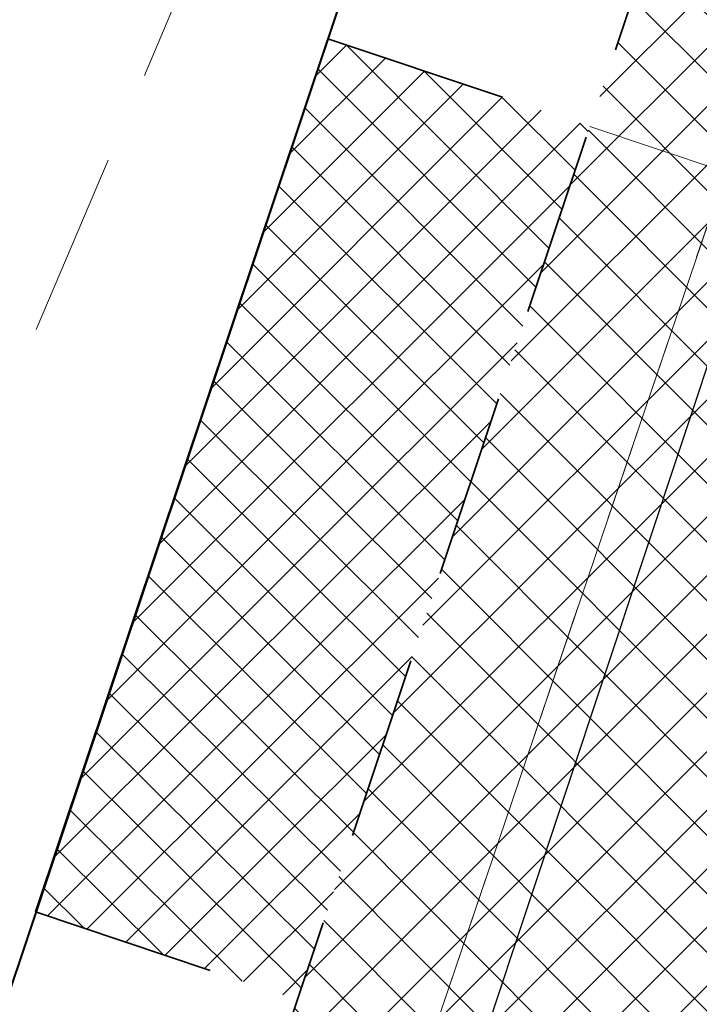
# Model space of a CAD drawing. Header units: metres. Extents: x 6599594 to 6600699, y 5687867 to 5691114.
# Tile 213 of 256: x 6599962.79 to 6599966.48, y 5688919.58 to 5688924.93. Entities that reach past the tile are written whole.
import ezdxf

# ---------------------------------------------------------------- set-up
doc = ezdxf.new("R2010")
doc.units = ezdxf.units.M
doc.header["$MEASUREMENT"] = 0
for name, pattern in [('1', [0]), ('3_EGBZ', [1.5, 1, -0.5]), ('BTO', [0]), ('BUG', [1.5, 1, -0.5]), ('GUK', [2, 1.5, -0.5]), ('GUZ', [1, 0.5, -0.5]), ('L_0_04', [1.5, 1, -0.5])]:
    doc.linetypes.add(name, pattern=pattern)
for name, color, linetype, lineweight in [('_dren', 30, '3_EGBZ', 40), ('_kolor chodnik', 50, '1', 5), ('_kolor jezdnia', 4, '1', 0), ('_kolor pobocze', 211, '1', 5), ('_kolor zjazdy kostka', 7, '1', 5), ('_kolor zjazdy tłuczeń', 30, '1', 5), ('_kolor ścieżka @ 1', 10, '1', 0), ('_kraweznik', 7, 'CONTINUOUS', 35), ('_linie', 7, 'BUG', 5), ('_obrzeze', 10, 'BUG', 35), ('_podział mój', 201, 'BTO', 40), ('Dzialki', 130, '1', 30), ('Kontury', 252, 'GUK', 9), ('OT_Komunikacja', 7, 'CONTINUOUS', 0), ('OT_ZagospodarowanieTerenu', 7, 'CONTINUOUS', 0), ('Uzytki', 252, 'GUZ', 9)]:
    doc.layers.add(name, color=color, linetype=linetype, lineweight=lineweight)
pattern_1 = [(45, (0, 0), (-0.1414213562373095, 0.1414213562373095), []), (135, (0, 0), (-0.1414213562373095, -0.1414213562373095), [])]

# ---------------------------------------------------------------- blocks, each defined once
blk = doc.blocks.new('hhh')
at = {"layer": '_podział mój'}
blk.add_line((6600012.715234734, 5689068.962127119), (6599853.466151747, 5688593.232024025), dxfattribs=at)

msp = doc.modelspace()

# ---------------------------------------------------------------- hatches: boundary and pattern name
at = {"layer": '_kolor chodnik'}
h = msp.add_hatch(dxfattribs=at)
h.set_pattern_fill('ANSI37', color=256, scale=1.6)
h.set_pattern_definition(pattern_1)
h.paths.add_polyline_path([(6599849.938171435, 5688542.085872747), (6599852.232147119, 5688548.938742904), (6599853.573135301, 5688548.489851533), (6599853.827082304, 5688549.248475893), (6599851.793849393, 5688549.929093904), (6599849.895278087, 5688548.982823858), (6599847.823506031, 5688542.793750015)])
edge = h.paths.add_edge_path()
edge.add_line((6600018.106075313, 5689087.454911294), (6600022.42781917, 5689091.229234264))
edge.add_line((6600022.42781917, 5689091.229234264), (6600020.233254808, 5689093.742094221))
edge.add_line((6600020.233254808, 5689093.742094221), (6600017.159471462, 5689091.057656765))
edge.add_arc((6600023.275194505, 5689085.385140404), 8.34143334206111, 137.1531558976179, 148.8016577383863)
edge.add_line((6600016.140105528, 5689089.706021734), (6600018.106075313, 5689087.454911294))
h.paths.add_polyline_path([(6600038.501784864, 5689187.59229436), (6600037.906968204, 5689187.700586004), (6600037.638296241, 5689186.224843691), (6600038.240083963, 5689186.115282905)])
h.paths.add_polyline_path([(6600069.098302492, 5689360.276020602), (6600068.321239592, 5689360.413462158), (6600068.064048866, 5689358.936495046), (6600068.836639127, 5689358.799546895)])
h.paths.add_polyline_path([(6600082.393785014, 5689362.950258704), (6600082.941124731, 5689366.103121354), (6600081.481377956, 5689366.361351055), (6600080.923159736, 5689363.210828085)])
h.paths.add_polyline_path([(6600074.022236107, 5689388.065861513), (6600072.983907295, 5689388.249860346), (6600072.723374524, 5689386.772538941), (6600073.760538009, 5689386.588865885)])
h.paths.add_polyline_path([(6600105.602402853, 5689486.45426531), (6600106.738797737, 5689489.760539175), (6600105.28818975, 5689490.281952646), (6600104.132785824, 5689486.965912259)])
h.paths.add_polyline_path([(6600132.519778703, 5689678.737346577), (6600131.636986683, 5689678.922259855), (6600131.330470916, 5689677.453953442), (6600132.212256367, 5689677.269208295)])
h.paths.add_polyline_path([(6600156.649397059, 5689798.7449027), (6600156.48800471, 5689797.95886096), (6600157.450195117, 5689797.757316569), (6600157.615023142, 5689798.542205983)])
h.paths.add_polyline_path([(6600189.055358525, 5689948.643107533), (6600187.902868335, 5689948.884512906), (6600187.600024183, 5689947.417400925), (6600188.748131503, 5689947.176379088)])
edge = h.paths.add_edge_path()
edge.add_line((6600204.459383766, 5690032.969035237), (6600204.153258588, 5690031.227801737))
edge.add_arc((6600202.328347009, 5690027.299936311), 4.331100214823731, 41.853001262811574, 65.08011546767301, ccw=False)
edge.add_arc((6600032.903931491, 5690051.979071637), 174.020003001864, 352.8070218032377, 353.495463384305)
edge.add_arc((6600202.372679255, 5690027.343587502), 5.999999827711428, 55.12102442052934, 69.64815978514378)
edge = h.paths.add_edge_path()
edge.add_line((6600205.046027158, 5690040.265402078), (6600204.972740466, 5690038.483452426))
edge.add_arc((6600203.986269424, 5690044.401803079), 5.999999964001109, 279.4630688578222, 294.9140560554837)
edge.add_line((6600206.513819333, 5690038.960158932), (6600206.607027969, 5690041.030672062))
edge.add_arc((6600203.986269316, 5690044.401803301), 4.270000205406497, 284.3702444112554, 307.86193139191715, ccw=False)
edge = h.paths.add_edge_path()
edge.add_arc((6600203.547470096, 5690044.558759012), 6.446878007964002, 324.43500910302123, 356.20133685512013, ccw=False)
edge.add_arc((6600203.986269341, 5690044.401803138), 6.000000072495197, 323.2169970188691, 357.4193489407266)
h.paths.add_polyline_path([(6600208.910055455, 5690121.713696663), (6600208.146285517, 5690121.748120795), (6600207.125602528, 5690121.794124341), (6600209.971605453, 5690121.665851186)])
edge = h.paths.add_edge_path()
edge.add_line((6600238.769818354, 5690481.648294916), (6600240.338176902, 5690490.87374652))
edge.add_line((6600240.338176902, 5690490.87374652), (6600241.251295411, 5690510.829461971))
edge.add_line((6600241.251295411, 5690510.829461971), (6600239.524022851, 5690510.928942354))
edge.add_line((6600239.524022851, 5690510.928942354), (6600238.633343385, 5690491.167757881))
edge.add_line((6600238.633343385, 5690491.167757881), (6600234.579716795, 5690467.661262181))
edge.add_line((6600234.579716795, 5690467.661262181), (6600234.449796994, 5690464.966873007))
edge.add_arc((6600242.443669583, 5690464.607462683), 8.001948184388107, 177.4256737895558, 268.2543056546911)
edge.add_line((6600242.199903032, 5690456.609228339), (6600242.216657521, 5690457.359274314))
edge.add_line((6600242.216657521, 5690457.359274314), (6600242.305257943, 5690458.836738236))
edge.add_arc((6600242.444504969, 5690464.607952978), 5.772894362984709, 177.0298084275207, 268.6178439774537, ccw=False)
edge.add_line((6600236.679365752, 5690464.907083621), (6600236.951876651, 5690470.95443634))
edge.add_line((6600236.951876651, 5690470.95443634), (6600238.15078669, 5690478.210832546))
edge.add_line((6600238.15078669, 5690478.210832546), (6600238.769818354, 5690481.648294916))
h.paths.add_polyline_path([(6600238.769818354, 5690481.648294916), (6600238.15078669, 5690478.210832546), (6600239.670056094, 5690477.930590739), (6600240.266710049, 5690481.376366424)])
edge = h.paths.add_edge_path()
edge.add_line((6600223.366500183, 5690460.339976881), (6600223.278629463, 5690457.997544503))
edge.add_arc((6600220.967166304, 5690465.656339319), 7.999999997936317, 286.7940807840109, 300.2738222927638)
edge.add_line((6600225.000231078, 5690458.747331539), (6600225.240084, 5690461.623695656))
edge.add_arc((6600221.105749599, 5690465.648640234), 5.76999998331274, 293.06724424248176, 315.7681070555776, ccw=False)
edge = h.paths.add_edge_path()
edge.add_arc((6600220.025145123, 5690444.676291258), 5.770000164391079, 37.996647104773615, 59.94382588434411, ccw=False)
edge.add_line((6600224.572175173, 5690448.22839199), (6600224.817793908, 5690451.081798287))
edge.add_arc((6600220.025145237, 5690444.676291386), 7.999999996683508, 53.19588653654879, 68.15166733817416)
edge.add_line((6600223.00235276, 5690452.101669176), (6600222.91504296, 5690449.670427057))
edge = h.paths.add_edge_path()
edge.add_arc((6600221.105749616, 5690465.648640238), 7.999999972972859, 328.0222308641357, 357.0132597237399)
edge.add_line((6600229.094882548, 5690465.23180147), (6600229.218816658, 5690467.593604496))
edge.add_line((6600229.218816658, 5690467.593604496), (6600228.218919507, 5690467.645774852))
edge.add_line((6600228.218919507, 5690467.645774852), (6600227.891778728, 5690461.411918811))
h.paths.add_polyline_path([(6600200.980142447, 5690012.236744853), (6600202.317278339, 5690011.956662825), (6600202.522293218, 5690012.935421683), (6600201.182321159, 5690013.216097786)])
h.paths.add_polyline_path([(6600196.457878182, 5689983.98337835), (6600195.202332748, 5689984.246370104), (6600194.899091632, 5689982.777335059), (6600196.150355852, 5689982.515240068)])
edge = h.paths.add_edge_path()
edge.add_line((6600112.305909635, 5689517.991018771), (6600112.691041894, 5689519.807934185))
edge.add_line((6600112.691041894, 5689519.807934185), (6600113.245521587, 5689522.423769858))
edge.add_line((6600113.245521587, 5689522.423769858), (6600111.553124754, 5689522.782507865))
edge.add_line((6600111.553124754, 5689522.782507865), (6600107.405864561, 5689503.21722655))
edge.add_line((6600107.405864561, 5689503.21722655), (6600099.494506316, 5689480.361667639))
edge.add_line((6600099.494506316, 5689480.361667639), (6600099.182814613, 5689478.891218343))
edge.add_arc((6600107.008997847, 5689477.232359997), 8.000059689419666, 168.0325629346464, 257.7529108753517)
edge.add_line((6600105.311960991, 5689469.414366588), (6600105.784990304, 5689471.593619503))
edge.add_arc((6600107.008927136, 5689477.232314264), 5.769999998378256, 168.0321375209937, 257.7533362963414, ccw=False)
edge.add_line((6600101.364343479, 5689478.42879883), (6600101.647245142, 5689479.76342708))
edge.add_line((6600101.647245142, 5689479.76342708), (6600104.132785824, 5689486.965912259))
edge.add_line((6600104.132785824, 5689486.965912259), (6600105.28818975, 5689490.281952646))
edge.add_line((6600105.28818975, 5689490.281952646), (6600108.240043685, 5689498.809726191))
edge.add_line((6600108.240043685, 5689498.809726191), (6600112.305909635, 5689517.991018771))
h.paths.add_polyline_path([(6600136.009573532, 5689645.499114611), (6600138.333647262, 5689645.012304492), (6600138.661671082, 5689646.578318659), (6600134.869459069, 5689647.372651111)])
at = {"layer": '_kolor jezdnia'}
h = msp.add_hatch(dxfattribs=at)
h.set_pattern_fill('ANSI37', color=4, scale=3.5)
h.set_pattern_definition([(45, (0, 0), (-0.3093592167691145, 0.3093592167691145), []), (135, (0, 0), (-0.3093592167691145, -0.3093592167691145), [])])
edge = h.paths.add_edge_path()
edge.add_line((6599833.066047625, 5688539.933393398), (6599850.649511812, 5688527.983462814))
edge.add_arc((6599857.337592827, 5688536.653968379), 10.95025544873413, 169.5012687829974, 232.3548431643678, ccw=False)
edge.add_arc((6599858.085851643, 5688536.618142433), 11.69295282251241, 162.2507788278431, 169.9967502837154, ccw=False)
edge.add_line((6599846.949484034, 5688540.182754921), (6599847.823506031, 5688542.793750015))
edge.add_line((6599847.823506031, 5688542.793750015), (6599849.895278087, 5688548.982823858))
edge.add_line((6599849.895278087, 5688548.982823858), (6599852.434748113, 5688556.56906746))
edge.add_line((6599852.434748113, 5688556.56906746), (6599928.48625871, 5688783.760284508))
edge.add_line((6599928.48625871, 5688783.760284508), (6599931.025728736, 5688791.34652811))
edge.add_line((6599931.025728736, 5688791.34652811), (6599996.657773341, 5688987.411326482))
edge.add_line((6599996.657773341, 5688987.411326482), (6599999.197243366, 5688994.997570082))
edge.add_line((6599999.197243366, 5688994.997570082), (6600021.930100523, 5689062.908193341))
edge.add_line((6600021.930100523, 5689062.908193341), (6600017.620224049, 5689067.371531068))
edge.add_line((6600017.620224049, 5689067.371531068), (6600016.714558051, 5689064.654078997))
edge.add_line((6600016.714558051, 5689064.654078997), (6600012.423620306, 5689051.835617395))
edge.add_line((6600012.423620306, 5689051.835617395), (6600009.884150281, 5689044.249373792))
edge.add_line((6600009.884150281, 5689044.249373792), (6599977.53516164, 5688947.612159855))
edge.add_line((6599977.53516164, 5688947.612159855), (6599974.995691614, 5688940.025916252))
edge.add_line((6599974.995691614, 5688940.025916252), (6599942.096912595, 5688841.746295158))
edge.add_line((6599942.096912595, 5688841.746295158), (6599939.557442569, 5688834.160051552))
edge.add_line((6599939.557442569, 5688834.160051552), (6599882.679288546, 5688664.246042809))
edge.add_line((6599882.679288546, 5688664.246042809), (6599880.139818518, 5688656.659799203))
edge.add_line((6599880.139818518, 5688656.659799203), (6599852.46454386, 5688573.984527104))
edge.add_line((6599852.46454386, 5688573.984527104), (6599842.470137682, 5688544.127903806))
edge.add_arc((6599835.706422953, 5688546.652910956), 7.219660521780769, 248.5480913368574, 339.52856074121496, ccw=False)
h.paths.add_polyline_path([(6600044.653202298, 5689172.271628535), (6600046.276244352, 5689181.431901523), (6600047.759199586, 5689189.801539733), (6600051.0603021, 5689208.432603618), (6600052.368792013, 5689215.817578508), (6600054.808584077, 5689229.587499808), (6600056.11707399, 5689236.972474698), (6600057.346666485, 5689243.912161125), (6600058.655146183, 5689251.297078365), (6600058.831439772, 5689252.292060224), (6600060.098987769, 5689259.445963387), (6600060.139929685, 5689259.677035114), (6600061.407468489, 5689266.830886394), (6600072.329030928, 5689328.470998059), (6600073.637511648, 5689335.855921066), (6600077.337304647, 5689356.73715072), (6600078.820259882, 5689365.106788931), (6600081.142794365, 5689378.214921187), (6600082.538516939, 5689386.092227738), (6600095.187867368, 5689457.483787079), (6600091.082877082, 5689465.8405575), (6600089.043088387, 5689454.328211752), (6600087.870641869, 5689447.711051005), (6600087.560133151, 5689445.958573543), (6600086.562151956, 5689440.326076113), (6600082.433200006, 5689417.022719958), (6600080.95024477, 5689408.65308175), (6600077.202698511, 5689387.502337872), (6600075.719743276, 5689379.132699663), (6600073.469199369, 5689366.430874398), (6600071.986244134, 5689358.061236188), (6600069.98686466, 5689346.776955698), (6600068.591142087, 5689338.899649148), (6600065.559290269, 5689321.78820693), (6600064.163567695, 5689313.910900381), (6600059.719426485, 5689288.828650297), (6600058.323703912, 5689280.951343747), (6600057.563846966, 5689276.662793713), (6600056.168124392, 5689268.785487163), (6600054.804920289, 5689261.091711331), (6600053.409197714, 5689253.21440478), (6600053.264817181, 5689252.399536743), (6600051.869094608, 5689244.522230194), (6600051.183555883, 5689240.653124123), (6600049.787833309, 5689232.775817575), (6600046.593849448, 5689214.749319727), (6600045.198126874, 5689206.872013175), (6600044.41754409, 5689202.466488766), (6600042.934588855, 5689194.096850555), (6600036.429952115, 5689157.38538759), (6600034.946996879, 5689149.01574938), (6600030.579776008, 5689124.367629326), (6600027.529365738, 5689107.151445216), (6600024.895072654, 5689094.014582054), (6600030.583685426, 5689094.264316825), (6600032.945013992, 5689106.191885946), (6600043.170247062, 5689163.901990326)])
edge = h.paths.add_edge_path()
edge.add_line((6600111.106812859, 5689535.144351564), (6600111.256844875, 5689535.85214863))
edge.add_line((6600111.256844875, 5689535.85214863), (6600112.915748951, 5689543.678261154))
edge.add_line((6600112.915748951, 5689543.678261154), (6600117.304772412, 5689564.384094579))
edge.add_line((6600117.304772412, 5689564.384094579), (6600119.067357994, 5689572.699339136))
edge.add_line((6600119.067357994, 5689572.699339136), (6600120.087667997, 5689577.512794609))
edge.add_line((6600120.087667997, 5689577.512794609), (6600121.642890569, 5689584.849775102))
edge.add_line((6600121.642890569, 5689584.849775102), (6600128.436769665, 5689616.900852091))
edge.add_line((6600128.436769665, 5689616.900852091), (6600129.991992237, 5689624.237832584))
edge.add_line((6600129.991992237, 5689624.237832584), (6600132.660554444, 5689636.827148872))
edge.add_line((6600132.660554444, 5689636.827148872), (6600133.208838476, 5689639.444704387))
edge.add_line((6600133.208838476, 5689639.444704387), (6600134.848957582, 5689647.274775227))
edge.add_line((6600134.848957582, 5689647.274775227), (6600138.97649476, 5689666.979995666))
edge.add_line((6600138.97649476, 5689666.979995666), (6600140.51410642, 5689674.320687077))
edge.add_line((6600140.51410642, 5689674.320687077), (6600145.209128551, 5689696.735129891))
edge.add_line((6600145.209128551, 5689696.735129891), (6600146.746740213, 5689704.075821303))
edge.add_line((6600146.746740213, 5689704.075821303), (6600151.462308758, 5689726.588354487))
edge.add_line((6600151.462308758, 5689726.588354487), (6600152.999920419, 5689733.929045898))
edge.add_line((6600152.999920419, 5689733.929045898), (6600155.244070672, 5689744.642813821))
edge.add_line((6600155.244070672, 5689744.642813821), (6600156.781682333, 5689751.983505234))
edge.add_line((6600156.781682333, 5689751.983505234), (6600161.635515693, 5689775.156126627))
edge.add_line((6600161.635515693, 5689775.156126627), (6600163.378142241, 5689783.475576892))
edge.add_line((6600163.378142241, 5689783.475576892), (6600163.850769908, 5689785.731942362))
edge.add_line((6600163.850769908, 5689785.731942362), (6600167.028500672, 5689800.902704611))
edge.add_line((6600167.028500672, 5689800.902704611), (6600179.49088801, 5689860.399222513))
edge.add_line((6600179.49088801, 5689860.399222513), (6600181.233514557, 5689868.718672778))
edge.add_line((6600181.233514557, 5689868.718672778), (6600181.84713393, 5689871.648144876))
edge.add_line((6600181.84713393, 5689871.648144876), (6600183.384745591, 5689878.988836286))
edge.add_line((6600183.384745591, 5689878.988836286), (6600184.935818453, 5689886.393792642))
edge.add_line((6600184.935818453, 5689886.393792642), (6600186.575937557, 5689894.223863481))
edge.add_line((6600186.575937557, 5689894.223863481), (6600194.05133812, 5689929.912074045))
edge.add_line((6600194.05133812, 5689929.912074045), (6600195.691457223, 5689937.742144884))
edge.add_line((6600195.691457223, 5689937.742144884), (6600202.915799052, 5689972.231779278))
edge.add_line((6600202.915799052, 5689972.231779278), (6600204.555918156, 5689980.061850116))
edge.add_line((6600204.555918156, 5689980.061850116), (6600206.062781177, 5689987.255744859))
edge.add_line((6600206.062781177, 5689987.255744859), (6600207.702900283, 5689995.085815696))
edge.add_line((6600207.702900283, 5689995.085815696), (6600210.232559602, 5690007.162628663))
edge.add_line((6600210.232559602, 5690007.162628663), (6600211.694938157, 5690014.144150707))
edge.add_arc((6600028.177652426, 5690052.584442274), 187.5000004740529, 348.1696294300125, 357.4195276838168)
edge.add_line((6600215.487522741, 5690044.142720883), (6600208.310270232, 5690026.480446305))
edge.add_arc((6600032.903933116, 5690051.97907145), 177.2500013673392, 348.1696294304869, 351.7289130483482, ccw=False)
edge.add_line((6600206.38894146, 5690015.640182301), (6600205.966941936, 5690013.625519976))
edge.add_line((6600205.966941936, 5690013.625519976), (6600204.326822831, 5690005.795449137))
edge.add_line((6600204.326822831, 5690005.795449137), (6600197.076961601, 5689971.183982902))
edge.add_line((6600197.076961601, 5689971.183982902), (6600195.334335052, 5689962.864532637))
edge.add_line((6600195.334335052, 5689962.864532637), (6600193.44722506, 5689953.855305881))
edge.add_line((6600193.44722506, 5689953.855305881), (6600191.909227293, 5689946.512771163))
edge.add_line((6600191.909227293, 5689946.512771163), (6600185.496844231, 5689915.899498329))
edge.add_line((6600185.496844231, 5689915.899498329), (6600183.856521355, 5689908.068454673))
edge.add_line((6600183.856521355, 5689908.068454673), (6600182.066605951, 5689899.523243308))
edge.add_line((6600182.066605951, 5689899.523243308), (6600180.32407057, 5689891.204228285))
edge.add_line((6600180.32407057, 5689891.204228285), (6600174.320344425, 5689862.541919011))
edge.add_line((6600174.320344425, 5689862.541919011), (6600172.577809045, 5689854.222903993))
edge.add_line((6600172.577809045, 5689854.222903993), (6600163.663810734, 5689811.666703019))
edge.add_line((6600163.663810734, 5689811.666703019), (6600162.023782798, 5689803.837067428))
edge.add_line((6600162.023782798, 5689803.837067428), (6600160.924220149, 5689798.587659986))
edge.add_line((6600160.924220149, 5689798.587659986), (6600159.279208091, 5689790.734229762))
edge.add_line((6600159.279208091, 5689790.734229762), (6600157.107250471, 5689780.365115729))
edge.add_line((6600157.107250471, 5689780.365115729), (6600155.462238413, 5689772.511685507))
edge.add_line((6600155.462238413, 5689772.511685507), (6600153.380318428, 5689762.572418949))
edge.add_line((6600153.380318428, 5689762.572418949), (6600151.735124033, 5689754.718118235))
edge.add_line((6600151.735124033, 5689754.718118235), (6600148.586504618, 5689739.686336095))
edge.add_line((6600148.586504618, 5689739.686336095), (6600146.885007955, 5689731.563243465))
edge.add_line((6600146.885007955, 5689731.563243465), (6600141.75088822, 5689707.052510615))
edge.add_line((6600141.75088822, 5689707.052510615), (6600140.110896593, 5689699.223048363))
edge.add_line((6600140.110896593, 5689699.223048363), (6600133.483561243, 5689667.583574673))
edge.add_line((6600133.483561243, 5689667.583574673), (6600131.860394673, 5689659.834436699))
edge.add_line((6600131.860394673, 5689659.834436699), (6600131.740984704, 5689659.26436315))
edge.add_line((6600131.740984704, 5689659.26436315), (6600130.117814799, 5689651.515209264))
edge.add_line((6600130.117814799, 5689651.515209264), (6600127.27873359, 5689637.961189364))
edge.add_line((6600127.27873359, 5689637.961189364), (6600126.924568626, 5689636.290366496))
edge.add_line((6600126.924568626, 5689636.290366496), (6600125.166244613, 5689627.995226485))
edge.add_line((6600125.166244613, 5689627.995226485), (6600118.009503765, 5689594.232298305))
edge.add_line((6600118.009503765, 5689594.232298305), (6600116.25117975, 5689585.937158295))
edge.add_line((6600116.25117975, 5689585.937158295), (6600113.665314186, 5689573.737975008))
edge.add_line((6600113.665314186, 5689573.737975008), (6600111.898534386, 5689565.402943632))
edge.add_line((6600111.898534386, 5689565.402943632), (6600104.889982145, 5689532.339115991))
edge.add_line((6600104.889982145, 5689532.339115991), (6600103.22663594, 5689524.492047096))
edge.add_line((6600103.22663594, 5689524.492047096), (6600096.623876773, 5689493.342605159))
edge.add_line((6600096.623876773, 5689493.342605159), (6600094.968986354, 5689485.535427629))
edge.add_line((6600094.968986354, 5689485.535427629), (6600094.300101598, 5689482.379870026))
edge.add_line((6600094.300101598, 5689482.379870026), (6600099.182814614, 5689478.891218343))
edge.add_line((6600099.182814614, 5689478.891218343), (6600099.494506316, 5689480.361667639))
edge.add_line((6600099.494506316, 5689480.361667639), (6600111.106812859, 5689535.144351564))
edge = h.paths.add_edge_path()
edge.add_arc((6600239.213891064, 5690851.400367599), 10.00000000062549, -2.8342403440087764, 76.13703556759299, ccw=False)
edge.add_line((6600249.201658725, 5690850.905901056), (6600249.082723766, 5690848.503524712))
edge.add_line((6600249.082723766, 5690848.503524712), (6600247.016487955, 5690806.767468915))
edge.add_line((6600247.016487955, 5690806.767468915), (6600246.092398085, 5690789.152178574))
edge.add_line((6600246.092398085, 5690789.152178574), (6600233.768116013, 5690572.015170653))
edge.add_line((6600233.768116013, 5690572.015170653), (6600228.959056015, 5690465.296202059))
edge.add_line((6600228.959056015, 5690465.296202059), (6600234.588724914, 5690465.017134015))
edge.add_line((6600234.588724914, 5690465.017134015), (6600239.262540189, 5690571.767576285))
edge.add_line((6600239.262540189, 5690571.767576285), (6600252.50503885, 5690806.400146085))
edge.add_line((6600252.50503885, 5690806.400146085), (6600254.569211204, 5690848.094521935))
edge.add_arc((6600262.559425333, 5690847.6989487), 7.999999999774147, 76.13703557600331, 177.1657596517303, ccw=False)
edge.add_line((6600264.476229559, 5690855.465921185), (6600241.609896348, 5690861.109083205))
edge = h.paths.add_edge_path()
edge.add_line((6600250.031475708, 5690451.625307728), (6600250.231741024, 5690455.772579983))
edge.add_line((6600250.231741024, 5690455.772579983), (6600246.257763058, 5690456.417303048))
edge.add_line((6600246.257763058, 5690456.417303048), (6600242.171761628, 5690456.61060902))
edge.add_arc((6600242.563100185, 5690464.586983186), 7.985968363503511, 176.9123644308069, 267.1911945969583, ccw=False)
edge.add_line((6600234.588724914, 5690465.017134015), (6600228.959056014, 5690465.296202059))
edge.add_arc((6600220.965133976, 5690465.657286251), 8.002072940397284, 267.8289300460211, 357.413716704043, ccw=False)
edge.add_line((6600220.661989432, 5690457.660957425), (6600212.406915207, 5690458.119572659))
edge.add_line((6600212.406915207, 5690458.119572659), (6600208.431872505, 5690457.817501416))
edge.add_line((6600208.431872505, 5690457.817501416), (6600208.233912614, 5690454.548331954))
edge.add_line((6600208.233912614, 5690454.548331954), (6600212.129565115, 5690453.127270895))
edge.add_line((6600212.129565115, 5690453.127270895), (6600218.640548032, 5690452.76554962))
edge.add_line((6600218.640548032, 5690452.76554962), (6600216.486747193, 5690452.885205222))
edge.add_line((6600216.486747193, 5690452.885205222), (6600220.468905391, 5690452.663974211))
edge.add_arc((6600220.025145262, 5690444.676291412), 7.99999997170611, -0.3386579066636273, 86.8201700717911, ccw=False)
edge.add_line((6600228.025005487, 5690444.629006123), (6600227.803602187, 5690439.649256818))
edge.add_line((6600227.803602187, 5690439.649256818), (6600226.885525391, 5690435.936828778))
edge.add_line((6600226.885525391, 5690435.936828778), (6600225.534849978, 5690405.967249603))
edge.add_line((6600225.534849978, 5690405.967249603), (6600226.115199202, 5690402.187514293))
edge.add_line((6600226.115199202, 5690402.187514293), (6600213.445139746, 5690121.008786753))
edge.add_line((6600213.445139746, 5690121.008786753), (6600213.352800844, 5690118.960058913))
edge.add_line((6600213.352800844, 5690118.960058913), (6600209.980184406, 5690044.131649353))
edge.add_arc((6600203.98626942, 5690044.401803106), 5.999999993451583, 257.4162346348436, 357.41934921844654, ccw=False)
edge.add_line((6600202.679069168, 5690038.545931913), (6600201.589735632, 5690033.666039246))
edge.add_line((6600201.589735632, 5690033.666039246), (6600203.67987942, 5690033.199458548))
edge.add_arc((6600202.372679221, 5690027.343587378), 5.999999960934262, -8.27108729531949, 77.41623506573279, ccw=False)
edge.add_line((6600208.310270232, 5690026.480446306), (6600215.487522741, 5690044.142720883))
edge.add_line((6600215.487522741, 5690044.142720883), (6600216.199687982, 5690059.9446614))
edge.add_line((6600216.199687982, 5690059.9446614), (6600216.537356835, 5690067.437056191))
edge.add_line((6600216.537356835, 5690067.437056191), (6600223.893528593, 5690230.66011469))
edge.add_line((6600223.893528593, 5690230.66011469), (6600224.231197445, 5690238.152509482))
edge.add_line((6600224.231197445, 5690238.152509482), (6600233.507835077, 5690443.987992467))
edge.add_arc((6600241.499722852, 5690443.627812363), 7.999999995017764, 87.29208981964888, 177.4195277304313, ccw=False)
edge.add_line((6600241.877677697, 5690451.618879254), (6600246.021541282, 5690451.422886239))
edge.add_line((6600246.021541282, 5690451.422886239), (6600246.427694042, 5690451.44338883))
edge.add_line((6600246.427694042, 5690451.44338883), (6600246.79397003, 5690451.461878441))
edge.add_line((6600246.79397003, 5690451.461878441), (6600250.031475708, 5690451.625307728))
edge = h.paths.add_edge_path()
edge.add_line((6600007.33756506, 5689086.20374581), (6600006.980466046, 5689080.740822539))
edge.add_line((6600006.980466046, 5689080.740822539), (6600007.229745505, 5689080.720859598))
edge.add_line((6600007.229745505, 5689080.720859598), (6600008.093335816, 5689080.601653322))
edge.add_line((6600008.093335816, 5689080.601653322), (6600008.702681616, 5689080.53831051))
edge.add_arc((6600008.140193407, 5689070.554142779), 9.999999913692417, -18.557800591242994, 86.77547804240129, ccw=False)
edge.add_line((6600017.620224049, 5689067.371531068), (6600021.930100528, 5689062.908193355))
edge.add_arc((6599734.83819726, 5689159.011261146), 302.7499967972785, 341.4922000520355, 343.8640860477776)
edge.add_arc((6600034.895369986, 5689072.315877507), 9.581213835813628, 98.63328270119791, 164.5273290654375, ccw=False)
edge.add_line((6600033.457137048, 5689081.788529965), (6600033.832640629, 5689081.798737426))
edge.add_line((6600033.832640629, 5689081.798737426), (6600034.422462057, 5689082.05700874))
edge.add_line((6600034.422462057, 5689082.05700874), (6600036.833623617, 5689082.139040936))
edge.add_line((6600036.833623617, 5689082.139040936), (6600036.730225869, 5689087.148851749))
edge.add_line((6600036.730225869, 5689087.148851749), (6600036.579860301, 5689087.134303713))
edge.add_arc((6600036.479565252, 5689093.136286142), 6.002820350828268, 169.1687651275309, 270.9573417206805, ccw=False)
edge.add_line((6600030.583685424, 5689094.264316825), (6600024.895072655, 5689094.014582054))
edge.add_arc((6600015.200558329, 5689096.162123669), 9.929528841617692, 271.0943432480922, 347.5094668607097, ccw=False)
edge.add_arc((6600014.909438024, 5689089.646776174), 3.446070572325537, 264.4236009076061, 278.0194998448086, ccw=False)
edge.add_line((6600014.574573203, 5689086.217014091), (6600014.299554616, 5689086.232508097))
edge.add_line((6600014.299554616, 5689086.232508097), (6600010.474232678, 5689086.448019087))
edge.add_line((6600010.474232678, 5689086.448019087), (6600007.33756506, 5689086.20374581))
edge = h.paths.add_edge_path()
edge.add_line((6600105.490725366, 5689463.953528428), (6600106.927559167, 5689464.047234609))
edge.add_line((6600106.927559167, 5689464.047234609), (6600107.835, 5689468.66))
edge.add_line((6600107.835, 5689468.66), (6600105.311960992, 5689469.414366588))
edge.add_arc((6600107.008997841, 5689477.232359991), 8.000059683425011, 168.0325628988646, 257.75291091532, ccw=False)
edge.add_line((6600099.182814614, 5689478.891218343), (6600094.300101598, 5689482.379870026))
edge.add_arc((6600586.245114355, 5689378.104238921), 502.8750369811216, 168.032376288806, 169.9522165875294)
edge.add_line((6600091.082877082, 5689465.8405575), (6600095.187867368, 5689457.483787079))
edge.add_arc((6600103.065173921, 5689456.088064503), 8.000000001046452, 77.7533362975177, 169.9524553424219, ccw=False)
edge.add_line((6600104.762140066, 5689463.906012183), (6600105.490725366, 5689463.953528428))
at = {"layer": '_kolor pobocze'}
h = msp.add_hatch(dxfattribs=at)
h.set_pattern_fill('ANSI37', color=256, scale=1.6)
h.set_pattern_definition(pattern_1)
edge = h.paths.add_edge_path()
edge.add_line((6600035.926965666, 5689101.569442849), (6600036.046865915, 5689102.311543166))
edge.add_arc((6600058.171848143, 5689233.778275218), 133.3154772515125, 259.4578941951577, 260.4470163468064, ccw=False)
edge.add_line((6600033.780707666, 5689102.713067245), (6600032.142559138, 5689101.847662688))
edge.add_arc((6599734.838175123, 5689159.011266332), 302.7500195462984, 347.6801154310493, 349.11639019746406, ccw=False)
edge.add_arc((6600036.478170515, 5689093.133441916), 6.000000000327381, 167.68011541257, 271.5571101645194)
edge.add_line((6600036.64121064, 5689087.1356575), (6600036.730491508, 5689087.137804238))
edge.add_line((6600036.730491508, 5689087.137804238), (6600036.712463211, 5689087.887583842))
edge.add_line((6600036.712463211, 5689087.887583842), (6600036.559840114, 5689087.884077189))
edge.add_arc((6600036.482532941, 5689093.14290691), 5.259397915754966, 170.6455005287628, 270.8422131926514, ccw=False)
edge.add_arc((6600545.796425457, 5688991.216220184), 524.6691769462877, 167.9170060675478, 168.7028219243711, ccw=False)
edge.add_line((6600032.751078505, 5689101.044345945), (6600034.011432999, 5689101.917298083))
edge.add_line((6600034.011432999, 5689101.917298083), (6600035.926965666, 5689101.569442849))
edge = h.paths.add_edge_path()
edge.add_line((6600002.828843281, 5688994.032881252), (6600003.066918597, 5688994.74409159))
edge.add_line((6600003.066918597, 5688994.74409159), (6600001.227880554, 5688995.359703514))
edge.add_line((6600001.227880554, 5688995.359703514), (6600000.55876659, 5688996.702196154))
edge.add_line((6600000.55876659, 5688996.702196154), (6600022.641310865, 5689062.67011804))
edge.add_arc((6599734.838193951, 5689159.011262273), 303.5000002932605, 341.4922000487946, 343.8640860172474)
edge.add_arc((6600035.267451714, 5689072.092773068), 9.250000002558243, 91.55711016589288, 163.8640860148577, ccw=False)
edge.add_line((6600035.016098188, 5689081.339357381), (6600036.868703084, 5689081.389717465))
edge.add_line((6600036.868703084, 5689081.389717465), (6600036.850674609, 5689082.139504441))
edge.add_line((6600036.850674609, 5689082.139504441), (6600034.99571817, 5689082.089080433))
edge.add_arc((6600035.267451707, 5689072.092773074), 9.999999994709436, 91.55711014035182, 163.8640860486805)
edge.add_arc((6599734.838192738, 5689159.011262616), 302.7500015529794, 341.4922000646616, 343.8640860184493, ccw=False)
edge.add_line((6600021.930100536, 5689062.908193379), (6599999.748942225, 5688996.645678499))
edge.add_line((6599999.748942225, 5688996.645678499), (6600000.695212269, 5688994.747107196))
edge.add_line((6600000.695212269, 5688994.747107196), (6600002.828843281, 5688994.032881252))
h.paths.add_polyline_path([(6599971.7492186, 5688907.297112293), (6599971.084233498, 5688908.631320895), (6599997.822068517, 5688988.526766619), (6599999.164561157, 5688989.195880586), (6600001.003599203, 5688988.580268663), (6600001.241674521, 5688989.291479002), (6599999.108043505, 5688990.005704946), (6599997.209472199, 5688989.059434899), (6599970.270280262, 5688908.583087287), (6599971.216550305, 5688906.684515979), (6599973.350181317, 5688905.970290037), (6599973.588256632, 5688906.681500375)])
h.paths.add_polyline_path([(6599932.504667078, 5688790.060553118), (6599931.835553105, 5688791.403045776), (6599968.343406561, 5688900.4641754), (6599969.685899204, 5688901.133289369), (6599971.524937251, 5688900.517677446), (6599971.763012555, 5688901.228887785), (6599969.629381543, 5688901.94311373), (6599967.730810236, 5688900.996843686), (6599931.025728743, 5688791.34652811), (6599931.971998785, 5688789.447956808), (6599934.105629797, 5688788.73373086), (6599934.343705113, 5688789.4449412)])
at = {"layer": '_kolor zjazdy kostka'}
h = msp.add_hatch(dxfattribs=at)
h.set_pattern_fill('ANSI37', color=256, scale=1.6)
h.set_pattern_definition(pattern_1)
h.paths.add_polyline_path([(6600244.137440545, 5690813.934732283), (6600242.369522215, 5690814.022127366), (6600242.097568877, 5690808.528921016), (6600243.865482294, 5690808.441426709)])
h.paths.add_polyline_path([(6600247.012128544, 5690806.679412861), (6600247.442736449, 5690815.377295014), (6600247.393289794, 5690814.378518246), (6600247.113277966, 5690808.722537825)])
h.paths.add_polyline_path([(6600242.297085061, 5690788.088808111), (6600240.958726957, 5690788.155683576), (6600240.648818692, 5690782.664569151), (6600241.987258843, 5690782.599147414)])
h.paths.add_polyline_path([(6600245.558275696, 5690780.919298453), (6600246.037231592, 5690789.405686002), (6600244.985820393, 5690788.453468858), (6600244.612601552, 5690781.981345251)])
h.paths.add_polyline_path([(6600241.348405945, 5690723.711515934), (6600242.272017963, 5690722.691689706), (6600242.749709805, 5690731.155680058), (6600241.698138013, 5690730.203317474), (6600241.472690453, 5690726.27550499)])
h.paths.add_polyline_path([(6600225.772794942, 5690394.589141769), (6600224.731429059, 5690393.637598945), (6600224.461246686, 5690387.644646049), (6600225.412923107, 5690386.603142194)])
h.paths.add_polyline_path([(6600223.012390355, 5690333.280720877), (6600223.372595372, 5690341.272607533), (6600222.32835346, 5690340.318436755), (6600222.058239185, 5690334.324941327)])
h.paths.add_polyline_path([(6600215.496388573, 5690166.390602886), (6600215.856593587, 5690174.382489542), (6600214.812834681, 5690173.428760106), (6600214.542018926, 5690167.435062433)])
h.paths.add_polyline_path([(6600212.446537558, 5690121.053392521), (6600213.399499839, 5690120.010473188), (6600213.788744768, 5690128.503024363), (6600212.745135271, 5690127.54943145)])
h.paths.add_polyline_path([(6600209.977420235, 5690121.665589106), (6600210.225142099, 5690127.162117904), (6600207.346107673, 5690127.291879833), (6600207.119593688, 5690121.794395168)])
h.paths.add_polyline_path([(6600207.950178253, 5690070.725854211), (6600204.880846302, 5690070.828947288), (6600204.643784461, 5690065.333808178), (6600207.702521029, 5690065.204598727)])
h.paths.add_polyline_path([(6600200.981479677, 5690012.236464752), (6600199.969248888, 5690007.339980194), (6600201.282587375, 5690007.064882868), (6600202.31726072, 5690011.956666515)])
h.paths.add_polyline_path([(6600193.613960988, 5689970.406358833), (6600192.398010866, 5689970.660657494), (6600191.286205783, 5689965.274578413), (6600192.486379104, 5689965.023185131)])
h.paths.add_polyline_path([(6600189.061271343, 5689948.671423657), (6600189.98413328, 5689953.050774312), (6600188.818902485, 5689953.32186217), (6600187.908781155, 5689948.91282903)])
h.paths.add_polyline_path([(6600180.976201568, 5689915.317449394), (6600179.952861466, 5689910.421322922), (6600181.008474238, 5689910.200199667), (6600182.033843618, 5689915.09540201)])
h.paths.add_polyline_path([(6600176.508279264, 5689893.538690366), (6600177.476023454, 5689893.335973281), (6600178.603605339, 5689898.719146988), (6600177.636002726, 5689898.922290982)])
h.paths.add_polyline_path([(6600179.28182965, 5689859.401159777), (6600180.522246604, 5689860.211927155), (6600181.057490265, 5689860.561775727), (6600183.598022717, 5689860.029600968), (6600184.726606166, 5689865.412570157), (6600182.186324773, 5689865.943033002), (6600181.604764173, 5689866.832779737), (6600181.024456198, 5689867.720610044)])
h.paths.add_polyline_path([(6600160.200810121, 5689810.862606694), (6600159.232772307, 5689811.065842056), (6600158.207991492, 5689806.171529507), (6600159.175735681, 5689805.968812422)])
h.paths.add_polyline_path([(6600156.49391753, 5689797.987177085), (6600155.463416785, 5689793.068691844), (6600156.431160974, 5689792.865974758), (6600157.461419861, 5689797.784520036)])
edge = h.paths.add_edge_path()
edge.add_arc((6600173.111981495, 5689800.679690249), 5.999999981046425, 204.673115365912, 239.5411154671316, ccw=False)
edge.add_arc((6600173.162096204, 5689800.685330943), 6.047914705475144, 168.3203586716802, 204.5234866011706, ccw=False)
edge.add_line((6600167.239404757, 5689801.9096668), (6600163.651667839, 5689784.781499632))
edge.add_arc((6600169.524220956, 5689783.551410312), 5.999999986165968, 139.2146049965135, 168.1696294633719, ccw=False)
edge.add_arc((6600169.524220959, 5689783.551410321), 5.999999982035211, 96.80962310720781, 139.2146050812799, ccw=False)
edge.add_line((6600168.812796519, 5689789.509083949), (6600170.070461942, 5689795.507731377))
h.paths.add_polyline_path([(6600163.526364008, 5689776.866746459), (6600166.051243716, 5689776.337874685), (6600167.179826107, 5689781.720838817), (6600164.653945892, 5689782.249920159), (6600163.941148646, 5689783.340449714), (6600163.493329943, 5689784.025580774), (6600161.750703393, 5689775.706130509), (6600162.438017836, 5689776.155376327)])
h.paths.add_polyline_path([(6600152.614191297, 5689774.643430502), (6600153.639138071, 5689779.536616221), (6600152.646757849, 5689779.744928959), (6600151.646447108, 5689774.846147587)])
h.paths.add_polyline_path([(6600150.121074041, 5689767.466820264), (6600148.177624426, 5689758.16795459), (6600149.115997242, 5689757.971390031), (6600151.066362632, 5689767.268392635)])
h.paths.add_polyline_path([(6600142.970741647, 5689739.332500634), (6600141.888449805, 5689734.142420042), (6600144.036614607, 5689733.695518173), (6600145.123068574, 5689738.882330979)])
h.paths.add_polyline_path([(6600136.256357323, 5689701.052153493), (6600137.154085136, 5689700.864096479), (6600138.287960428, 5689706.274871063), (6600137.386492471, 5689706.464182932)])
h.paths.add_polyline_path([(6600130.081494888, 5689667.099389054), (6600129.212847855, 5689667.281639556), (6600128.083282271, 5689661.898895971), (6600128.953953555, 5689661.716447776)])
h.paths.add_polyline_path([(6600128.397394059, 5689659.030340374), (6600127.554144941, 5689659.207226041), (6600126.49340855, 5689653.810049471), (6600127.269860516, 5689653.647397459)])
h.paths.add_polyline_path([(6600134.990411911, 5689640.633636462), (6600137.30714639, 5689640.148363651), (6600138.339560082, 5689645.040620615), (6600136.015486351, 5689645.500958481), (6600135.435178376, 5689646.388788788), (6600134.8548704, 5689647.276619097), (6600133.214751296, 5689639.446548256), (6600134.102581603, 5689640.026856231)])
h.paths.add_polyline_path([(6600122.164164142, 5689634.294831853), (6600121.024067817, 5689628.914244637), (6600122.015114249, 5689628.705875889), (6600123.155614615, 5689634.086346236)])
h.paths.add_polyline_path([(6600114.54207576, 5689593.450769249), (6600113.493359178, 5689593.398339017), (6600112.364315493, 5689588.045694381), (6600113.29076438, 5689587.54753241)])
h.paths.add_polyline_path([(6600110.194543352, 5689572.941097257), (6600109.20781945, 5689573.148880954), (6600108.067717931, 5689567.768269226), (6600109.05014319, 5689567.535215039)])
h.paths.add_polyline_path([(6600119.083213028, 5689565.540446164), (6600119.089125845, 5689565.542290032), (6600121.462438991, 5689565.065690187), (6600122.598093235, 5689570.447168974), (6600120.229622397, 5689570.949214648), (6600119.651446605, 5689571.8119627), (6600119.073270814, 5689572.727655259), (6600117.310757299, 5689564.412754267)])
h.paths.add_polyline_path([(6600101.698666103, 5689532.937884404), (6600100.730666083, 5689533.141679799), (6600099.694214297, 5689528.250234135), (6600100.669121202, 5689528.045267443)])
h.paths.add_polyline_path([(6600094.064021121, 5689496.827028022), (6600093.080194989, 5689497.033910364), (6600092.036590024, 5689492.143967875), (6600093.038865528, 5689491.933250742)])
h.paths.add_polyline_path([(6600083.709836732, 5689453.74980843), (6600082.738586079, 5689448.336231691), (6600084.647281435, 5689448.027407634), (6600085.606840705, 5689453.416583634)])
h.paths.add_polyline_path([(6600084.434394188, 5689446.82589514), (6600083.348896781, 5689447.018140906), (6600082.567374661, 5689442.58660872), (6600083.649300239, 5689442.394910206)])
h.paths.add_polyline_path([(6600078.04194071, 5689410.721110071), (6600078.996952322, 5689416.137564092), (6600078.054833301, 5689416.304853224), (6600077.111232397, 5689410.886043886)])
h.paths.add_polyline_path([(6600072.911565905, 5689386.768652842), (6600071.960466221, 5689381.312635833), (6600072.800073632, 5689381.16322159), (6600073.766450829, 5689386.590709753)])
h.paths.add_polyline_path([(6600082.887400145, 5689379.432062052), (6600085.278102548, 5689379.03494316), (6600086.160383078, 5689383.956496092), (6600083.759726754, 5689384.355378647), (6600083.152078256, 5689385.224725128), (6600082.544429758, 5689386.094071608), (6600081.148707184, 5689378.216765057), (6600082.018053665, 5689378.824413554)])
h.paths.add_polyline_path([(6600080.731401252, 5689363.247695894), (6600080.041469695, 5689363.369939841), (6600079.433821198, 5689364.239286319), (6600078.8261727, 5689365.1086328), (6600077.343217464, 5689356.73899459), (6600078.212563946, 5689357.346643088), (6600079.081910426, 5689357.954291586), (6600081.429189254, 5689357.564866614), (6600082.388748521, 5689362.980514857)])
h.paths.add_polyline_path([(6600069.104215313, 5689360.304336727), (6600070.063917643, 5689365.720487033), (6600069.2708267, 5689365.861009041), (6600068.327152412, 5689360.441778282)])
h.paths.add_polyline_path([(6600066.550616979, 5689345.891799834), (6600065.546169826, 5689346.069805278), (6600064.677796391, 5689341.145792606), (6600065.678290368, 5689340.968483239)])
h.paths.add_polyline_path([(6600061.138656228, 5689321.077501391), (6600060.270282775, 5689316.15348863), (6600061.250715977, 5689315.979734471), (6600062.127590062, 5689320.902245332)])
h.paths.add_polyline_path([(6600055.325252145, 5689288.11325564), (6600054.456878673, 5689283.189242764), (6600055.410852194, 5689283.020177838), (6600056.283178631, 5689287.917022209)])
h.paths.add_polyline_path([(6600048.045675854, 5689182.819289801), (6600050.371939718, 5689182.407116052), (6600051.31444535, 5689187.67761207), (6600048.980409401, 5689188.064690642), (6600048.372760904, 5689188.934037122), (6600047.765112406, 5689189.803383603), (6600046.306982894, 5689181.603992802), (6600046.972918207, 5689182.069462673)])
h.paths.add_polyline_path([(6600040.943690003, 5689201.374141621), (6600039.339175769, 5689201.66987967), (6600038.429882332, 5689196.244216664), (6600039.984130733, 5689195.958493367)])
h.paths.add_polyline_path([(6600032.993704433, 5689156.473759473), (6600032.278185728, 5689156.600537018), (6600031.299242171, 5689151.188930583), (6600032.034145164, 5689151.058111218)])
h.paths.add_polyline_path([(6600026.309179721, 5689123.603833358), (6600025.417362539, 5689118.683970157), (6600026.271201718, 5689118.532684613), (6600027.143528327, 5689123.456001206)])
h.paths.add_polyline_path([(6600013.302986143, 5689054.462576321), (6600015.842456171, 5689062.048819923), (6600014.576741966, 5689061.417973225), (6600012.672139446, 5689055.728290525)])
h.paths.add_polyline_path([(6599974.547216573, 5688938.686171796), (6599977.086686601, 5688946.272415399), (6599975.820972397, 5688945.641568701), (6599973.916369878, 5688939.951886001)])
h.paths.add_polyline_path([(6599942.102825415, 5688841.748139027), (6599940.837111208, 5688841.117292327), (6599938.932508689, 5688835.427609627), (6599939.563355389, 5688834.161895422)])
h.paths.add_polyline_path([(6599882.685201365, 5688664.247886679), (6599881.419487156, 5688663.617039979), (6599879.514884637, 5688657.927357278), (6599880.145731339, 5688656.661643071)])
h.paths.add_polyline_path([(6599851.799762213, 5688549.930937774), (6599853.832995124, 5688549.250319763), (6599855.42016389, 5688553.991722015), (6599853.386930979, 5688554.672340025), (6599852.913795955, 5688555.621625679), (6599852.440660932, 5688556.570911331), (6599849.901190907, 5688548.984667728)])
h.paths.add_polyline_path([(6600233.581687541, 5690586.458647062), (6600234.520016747, 5690585.337735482), (6600234.976631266, 5690593.428266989), (6600233.922640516, 5690592.499827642)])
h.paths.add_polyline_path([(6600231.72837122, 5690526.750719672), (6600230.676277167, 5690525.793817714), (6600230.420013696, 5690519.782861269), (6600231.363586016, 5690518.655686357)])
h.paths.add_polyline_path([(6600237.577122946, 5690639.505119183), (6600236.516490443, 5690638.540451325), (6600236.176926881, 5690632.541599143), (6600237.1204992, 5690631.41442423)])
h.paths.add_polyline_path([(6600238.927801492, 5690681.139540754), (6600239.8637879, 5690680.021427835), (6600240.320411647, 5690688.112122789), (6600239.268317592, 5690687.155220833)])
h.paths.add_polyline_path([(6600218.12228406, 5690224.814875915), (6600217.079933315, 5690223.86243318), (6600216.809648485, 5690217.865326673), (6600217.762143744, 5690216.822918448)])
h.paths.add_polyline_path([(6600219.363739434, 5690274.535639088), (6600220.31588625, 5690273.493612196), (6600220.675810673, 5690281.480778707), (6600219.633750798, 5690280.528598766)])
h.paths.add_polyline_path([(6600168.759867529, 5689856.554734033), (6600169.729143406, 5689856.3516961), (6600170.857343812, 5689861.737822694), (6600169.889741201, 5689861.940966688)])
h.paths.add_polyline_path([(6600168.841833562, 5689852.115601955), (6600167.871405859, 5689852.319339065), (6600166.844894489, 5689847.425845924), (6600167.816759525, 5689847.221809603)])
at = {"layer": '_kolor zjazdy tłuczeń'}
h = msp.add_hatch(dxfattribs=at)
h.set_pattern_fill('ANSI37', color=256, scale=1.6)
h.set_pattern_definition(pattern_1)
h.paths.add_polyline_path([(6599965.888930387, 5688924.350949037), (6599964.466509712, 5688924.827099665), (6599962.879340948, 5688920.085697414), (6599964.301761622, 5688919.609546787)])
at = {"layer": '_kolor ścieżka @ 1'}
h = msp.add_hatch(dxfattribs=at)
h.set_pattern_fill('ANSI37', color=10, scale=1.8)
h.set_pattern_definition([(45, (0, 0), (-0.1590990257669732, 0.1590990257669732), []), (135, (0, 0), (-0.1590990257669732, -0.1590990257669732), [])])
edge = h.paths.add_edge_path()
edge.add_line((6599877.145262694, 5688659.244027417), (6599854.614951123, 5688591.938475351))
edge.add_line((6599854.614951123, 5688591.938475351), (6599854.214414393, 5688589.387325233))
edge.add_line((6599854.214414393, 5688589.387325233), (6599839.435327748, 5688545.233719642))
edge.add_arc((6599834.523035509, 5688547.748213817), 5.518450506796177, 246.51508714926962, 332.8930934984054, ccw=False)
edge.add_line((6599832.323891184, 5688542.686883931), (6599836.925902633, 5688539.594394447))
edge.add_arc((6599835.881373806, 5688546.52869976), 7.012533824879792, 278.5661808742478, 339.9794081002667)
edge.add_line((6599842.470137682, 5688544.127903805), (6599857.359687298, 5688588.607952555))
edge.add_line((6599857.359687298, 5688588.607952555), (6599857.303782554, 5688591.591210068))
edge.add_line((6599857.303782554, 5688591.591210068), (6599879.508971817, 5688657.925513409))
edge.add_line((6599879.508971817, 5688657.925513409), (6599879.193548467, 5688658.558370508))
edge.add_line((6599879.193548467, 5688658.558370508), (6599877.145262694, 5688659.244027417))
h.paths.add_polyline_path([(6599879.193548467, 5688658.558370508), (6599879.508971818, 5688657.925513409), (6599881.413574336, 5688663.615196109), (6599880.780717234, 5688663.299772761), (6599878.732431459, 5688663.985429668), (6599877.145262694, 5688659.244027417)])
h.paths.add_polyline_path([(6599938.92659587, 5688835.425765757), (6599938.611172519, 5688836.058622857), (6599936.562886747, 5688836.744279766), (6599878.732431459, 5688663.985429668), (6599880.780717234, 5688663.299772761), (6599881.413574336, 5688663.615196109)])
h.paths.add_polyline_path([(6599974.364844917, 5688941.291630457), (6599974.049421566, 5688941.924487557), (6599972.001135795, 5688942.610144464), (6599936.562886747, 5688836.744279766), (6599938.611172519, 5688836.058622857), (6599938.92659587, 5688835.425765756)])
h.paths.add_polyline_path([(6599974.049421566, 5688941.924487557), (6599974.364844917, 5688941.291630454), (6600009.253303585, 5689045.515087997), (6600008.937880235, 5689046.147945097), (6600006.889594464, 5689046.833602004), (6599972.001135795, 5688942.610144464)])
h.paths.add_polyline_path([(6600008.937880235, 5689046.147945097), (6600009.253303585, 5689045.515087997), (6600011.157906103, 5689051.204770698), (6600010.525049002, 5689050.889347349), (6600008.476763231, 5689051.575004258), (6600006.889594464, 5689046.833602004)])
edge = h.paths.add_edge_path()
edge.add_arc((6599858.085851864, 5688536.618142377), 11.69295304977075, 162.2507788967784, 169.9967501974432)
edge.add_line((6599846.570656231, 5688538.649255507), (6599849.824991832, 5688528.706403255))
edge.add_line((6599849.824991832, 5688528.706403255), (6599853.13552, 5688528.731057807))
edge.add_line((6599853.13552, 5688528.731057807), (6599849.868997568, 5688538.728963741))
edge.add_line((6599849.868997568, 5688538.728963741), (6599850.886451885, 5688541.768438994))
edge.add_line((6599850.886451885, 5688541.768438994), (6599849.938171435, 5688542.085872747))
edge.add_line((6599849.938171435, 5688542.085872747), (6599847.823506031, 5688542.793750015))
edge.add_line((6599847.823506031, 5688542.793750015), (6599846.949484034, 5688540.182754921))
edge = h.paths.add_edge_path()
edge.add_arc((6600008.743460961, 5689068.123037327), 7.659999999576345, 341.4922000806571, 372.1491631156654)
edge.add_line((6600016.231900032, 5689069.735141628), (6600014.371922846, 5689078.374983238))
edge.add_arc((6600008.140193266, 5689070.554142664), 10.00000004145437, 51.45178747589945, 78.26461791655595)
edge.add_line((6600010.174112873, 5689080.345116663), (6600010.018184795, 5689077.57739322))
edge.add_arc((6600009.814745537, 5689075.098871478), 2.486856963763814, 14.594442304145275, 85.30763078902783, ccw=False)
edge.add_line((6600012.221360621, 5689075.725498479), (6600013.747330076, 5689068.63716722))
edge.add_line((6600013.747330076, 5689068.63716722), (6600013.596857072, 5689066.921144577))
edge.add_line((6600013.596857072, 5689066.921144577), (6600008.476763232, 5689051.575004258))
edge.add_line((6600008.476763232, 5689051.575004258), (6600010.525049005, 5689050.889347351))
edge.add_line((6600010.525049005, 5689050.889347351), (6600011.157906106, 5689051.204770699))
edge.add_line((6600011.157906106, 5689051.204770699), (6600016.007289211, 5689065.69149478))

# ---------------------------------------------------------------- linework, layer by layer
at = {"layer": '_kraweznik'}
msp.add_line((6599962.879340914, 5688920.085697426), (6599964.466509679, 5688924.827099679), dxfattribs=at)
at = {"layer": '_linie'}
msp.add_line((6599965.888930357, 5688924.35094905), (6599967.937216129, 5688923.665292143), dxfattribs=at)
at = {"layer": '_obrzeze'}
for p, q in [((6600013.484863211, 5689066.53586856), (6599854.614951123, 5688591.938475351)), ((6599964.466509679, 5688924.827099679), (6599965.888930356, 5688924.35094905)), ((6599962.879340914, 5688920.085697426), (6599964.301761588, 5688919.609546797))]:
    msp.add_line(p, q, dxfattribs=at)
at = {"layer": '_podział mój'}
msp.add_line((6600012.715234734, 5689068.962127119), (6599853.466151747, 5688593.232024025), dxfattribs=at)
at = {"layer": 'Dzialki', "linetype": 'CONTINUOUS'}
msp.add_line((6599838.919999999, 5688538.89), (6600019.37, 5689082.13), dxfattribs=at)
at = {"layer": 'Kontury', "flags": 128}
msp.add_lwpolyline([(6599962.769999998, 5688911.74), (6600003.219999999, 5689033.5)], dxfattribs=at)
at = {"layer": 'OT_Komunikacja', "linetype": 'Continuous', "flags": 128}
msp.add_lwpolyline([(6599935.457, 5688831.303), (6599947.402999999, 5688865.905), (6599952.751, 5688883.993000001), (6599952.951, 5688885.41), (6599952.286, 5688887.475999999), (6599952.998, 5688889.796), (6599958.583999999, 5688900.358), (6599962.861, 5688912.999), (6599967.571, 5688926.889), (6599975.536, 5688951.262), (6599978.252, 5688959.676)], dxfattribs=at)
at = {"layer": 'OT_ZagospodarowanieTerenu', "linetype": 'L_0_04', "flags": 128}
msp.add_lwpolyline([(6599962.861, 5688912.999), (6599958.659, 5688913.324), (6599964.521, 5688927.098), (6599967.967, 5688941.089), (6599972.933, 5688950.469999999), (6599975.536, 5688951.262), (6599967.571, 5688926.889)], close=True, dxfattribs=at)
at = {"layer": 'Uzytki', "flags": 128}
msp.add_lwpolyline([(6599962.769999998, 5688911.74), (6600003.219999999, 5689033.5)], dxfattribs=at)

# ---------------------------------------------------------------- block references
at = {"layer": '_dren'}
msp.add_blockref('hhh', (0, 0), dxfattribs=at)

doc.saveas('drawing.dxf')
